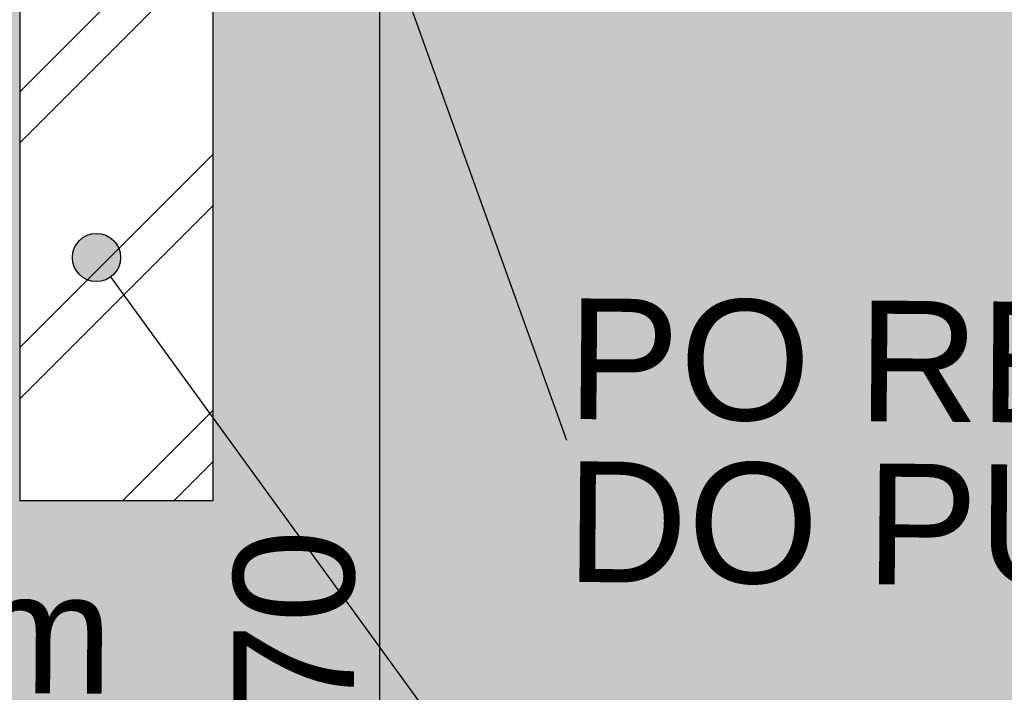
# Model space of a CAD drawing. Header units: millimetres. Extents: x -25478 to 4005, y -8416 to 11348.
# Tile 216 of 256: x 739 to 1759, y -891 to -194. Entities that reach past the tile are written whole.
import ezdxf

# ---------------------------------------------------------------- set-up
doc = ezdxf.new("R2010")
doc.units = ezdxf.units.MM
doc.header["$MEASUREMENT"] = 0
doc.linetypes.add('Wipeout_Contour', pattern=[1000, 0, -1000])
doc.linetypes.add('Čárkovaná M', pattern=[4.5, 2.5, -2])
for name, color, linetype in [('POHLED ZÁPADNÍ_1_Anotace - SP', 7, 'Continuous'), ('POHLED ZÁPADNÍ_1_Konstrukce - nosné', 7, 'Continuous'), ('POHLED ZÁPADNÍ_1_Kóty - SP', 7, 'Continuous'), ('POHLED ZÁPADNÍ_1_Nové_Anotace - SP', 7, 'Continuous'), ('POHLED ZÁPADNÍ_1_Nové_Konstrukce - nosné', 7, 'Continuous'), ('POHLED ZÁPADNÍ_1_Nové_Kóty - SP', 7, 'Continuous'), ('POHLED ZÁPADNÍ_1_Nové_Výplně – Řezové', 7, 'Continuous'), ('POHLED ZÁPADNÍ_1_Situace - terén', 7, 'Continuous'), ('POHLED ZÁPADNÍ_1_Výplně – Řezové', 7, 'Continuous')]:
    doc.layers.add(name, color=color, linetype=linetype)
doc.styles.add('GENEROVANÝ_STYL_1', font='txt')
doc.styles.add('GENEROVANÝ_STYL_2', font='txt')

msp = doc.modelspace()

# ---------------------------------------------------------------- hatches: boundary and pattern name
at = {"layer": 'POHLED ZÁPADNÍ_1_Výplně – Řezové', "linetype": 'Continuous', "lineweight": 0, "true_color": 0x392b0b}
msp.add_hatch(color=38, dxfattribs=at).paths.add_polyline_path([(2226.3, -2550), (2226.3, -41.7), (448, 78.5), (-250.5, 136), (-250.5, -2550)])

# ---------------------------------------------------------------- next in the draw order: wipeouts: each hides what was drawn before it
at = {"color": 254, "linetype": 'Wipeout_Contour', "lineweight": 0, "ltscale": 219704.281392}
msp.add_wipeout([(-18054.6, -3030), (-18054.6, -3518.9), (3805.8, -3518.9), (3805.8, -400.9), (2226.3, -400.9), (2226.3, -39.4), (650.2, 22.9), (648.8, -26.8), (199.5, -26.7), (199.5, -386.7), (-238.7, -386.7), (-228.7, -2180), (-174.7, -2180), (-174.7, -2550), (-982.7, -2550), (-982.7, -2180), (-6687.5, -2180), (-6684.3, -2380), (-7021, -2380), (-7021, -1980), (-9474.9, -10), (-10494.6, -10), (-10494.6, -29.7), (-10494.6, -1020), (-10974.2, -1020), (-10974.2, 380), (-16334.8, 380), (-16334.8, 11.4), (-15099.9, 11.4), (-15136.6, -3030)], dxfattribs=at).dxf.layer = 'POHLED ZÁPADNÍ_1_Situace - terén'

# ---------------------------------------------------------------- next in the draw order: hatches: boundary and pattern name
at = {"layer": 'POHLED ZÁPADNÍ_1_Situace - terén', "linetype": 'Continuous', "lineweight": 13, "true_color": 0xbf7d1a}
h = msp.add_hatch(dxfattribs=at)
h.set_pattern_fill('Zemina_0001', color=32, style=0, pattern_type=2)
h.set_pattern_definition([(45, (0, 0), (-137.8858, 137.8858), []), (45, (-45.96, 45.96), (-275.772, 275.772), []), (45, (-91.92, 91.92), (-275.772, 275.772), []), (135, (-137.886, 137.886), (45.96194, 45.96194), [195, -195])])
h.paths.add_polyline_path([(-18054.6, -3030), (-18054.6, -3518.9), (3805.8, -3518.9), (3805.8, -400.9), (2226.3, -400.9), (2226.3, -39.4), (650.2, 22.9), (648.8, -26.8), (199.5, -26.7), (199.5, -386.7), (-238.7, -386.7), (-228.7, -2180), (-174.7, -2180), (-174.7, -2550), (-982.7, -2550), (-982.7, -2180), (-6687.5, -2180), (-6684.3, -2380), (-7021, -2380), (-7021, -1980), (-9474.9, -10), (-10494.6, -10), (-10494.6, -29.7), (-10494.6, -1020), (-10974.2, -1020), (-10974.2, 380), (-16334.8, 380), (-16334.8, 11.4), (-15099.9, 11.4), (-15136.6, -3030)])

# ---------------------------------------------------------------- next in the draw order: linework, layer by layer
at = {"layer": 'POHLED ZÁPADNÍ_1_Konstrukce - nosné', "color": 8, "linetype": 'Continuous', "lineweight": 13}
msp.add_line((739.2, -613.8), (739.2, -591.8), dxfattribs=at)
at = {"layer": 'POHLED ZÁPADNÍ_1_Nové_Anotace - SP', "color": 1, "linetype": 'Continuous', "lineweight": 25, "flags": 128}
msp.add_lwpolyline([(1042.8, 102.1), (1305.8, -629.3)], dxfattribs=at)
at = {"layer": 'POHLED ZÁPADNÍ_1_Nové_Kóty - SP', "color": 1, "linetype": 'Continuous', "lineweight": 25}
msp.add_line((1112.4, -1980), (1112.4, 90), dxfattribs=at)
at = {"layer": 'POHLED ZÁPADNÍ_1_Situace - terén', "color": 92, "linetype": 'Čárkovaná M', "lineweight": 50, "true_color": 0x00d700}
msp.add_line((770.8, -524.6), (856.5, -524.6), dxfattribs=at)

# ---------------------------------------------------------------- next in the draw order: texts
at = {"layer": 'POHLED ZÁPADNÍ_1_Anotace - SP', "color": 1, "linetype": 'Continuous', "lineweight": 25, "insert": (1305.8, -630.3), "char_height": 125, "width": 2960.809, "attachment_point": 4, "rotation": 359.5788, "line_spacing_factor": 0.81013, "style": 'GENEROVANÝ_STYL_1'}
msp.add_mtext('\\A1;{\\pql;\\fArial|b0|i0|c238|p38;PO REALIZACI PLOŠINY,CHODNÍK DO PŮV. STAVU}', dxfattribs=at)
at = {"layer": 'POHLED ZÁPADNÍ_1_Kóty - SP', "color": 1, "linetype": 'Continuous', "lineweight": 25, "insert": (1087.4, -1158.7), "char_height": 125, "width": 427.429, "attachment_point": 7, "rotation": 90, "style": 'GENEROVANÝ_STYL_2'}
msp.add_mtext('\\A1;{\\pql;\\fArial|b0|i0|c0|p38;2\xa0070}', dxfattribs=at)

# ---------------------------------------------------------------- next in the draw order: wipeouts: each hides what was drawn before it
at = {"color": 254, "linetype": 'Wipeout_Contour', "lineweight": 0, "ltscale": 3881.525121}
msp.add_wipeout([(739.2, -692.3), (939.2, -692.3), (939.2, 140), (739.2, 140)], dxfattribs=at).dxf.layer = 'POHLED ZÁPADNÍ_1_Nové_Výplně – Řezové'

# ---------------------------------------------------------------- next in the draw order: hatches: boundary and pattern name
at = {"layer": 'POHLED ZÁPADNÍ_1_Nové_Anotace - SP', "linetype": 'Continuous', "lineweight": 25}
msp.add_hatch(color=1, dxfattribs=at).paths.add_polyline_path([(793.7, -440.2), (795.6, -449.8), (801, -457.9), (809.1, -463.3), (818.7, -465.2), (828.3, -463.3), (836.4, -457.9), (841.8, -449.8), (843.7, -440.2), (841.8, -430.6), (836.4, -422.5), (828.3, -417.1), (818.7, -415.2), (809.1, -417.1), (801, -422.5), (795.6, -430.6)])
at = {"layer": 'POHLED ZÁPADNÍ_1_Nové_Výplně – Řezové', "linetype": 'Continuous', "lineweight": 20, "true_color": 0xffaaaa}
h = msp.add_hatch(dxfattribs=at)
h.set_pattern_fill('Zdivo___tvárnice_02_0001', color=21, style=0, pattern_type=2)
h.set_pattern_definition([(45, (0, 0), (-132.583, 132.583), []), (45, (-26.52, 26.52), (-132.583, 132.583), [])])
h.paths.add_polyline_path([(739.2, -692.3), (939.2, -692.3), (939.2, 140), (739.2, 140)])

# ---------------------------------------------------------------- next in the draw order: linework, layer by layer
at = {"layer": 'POHLED ZÁPADNÍ_1_Nové_Anotace - SP', "color": 1, "linetype": 'Continuous', "lineweight": 25, "flags": 128}
msp.add_lwpolyline([(833.4, -460.4), (1294.4, -1094.9)], dxfattribs=at)
at = {"layer": 'POHLED ZÁPADNÍ_1_Nové_Anotace - SP', "color": 1, "linetype": 'Continuous', "lineweight": 25}
msp.add_circle((818.7, -440.2), 25, dxfattribs=at)
at = {"layer": 'POHLED ZÁPADNÍ_1_Nové_Konstrukce - nosné', "color": 1, "linetype": 'Continuous', "lineweight": 25}
for p, q in [((739.2, 140), (739.2, -692.3)), ((939.2, 140), (939.2, -692.3)), ((939.2, -692.3), (739.2, -692.3))]:
    msp.add_line(p, q, dxfattribs=at)

# ---------------------------------------------------------------- next in the draw order: texts
at = {"layer": 'POHLED ZÁPADNÍ_1_Anotace - SP', "color": 1, "linetype": 'Continuous', "lineweight": 25, "insert": (-46.3, -727.2), "char_height": 125, "attachment_point": 4, "rotation": 359.5788, "line_spacing_factor": 0.930826, "style": 'GENEROVANÝ_STYL_1'}
msp.add_mtext('\\A1;{\\pql;\\fArial|b0|i0|c238|p38;XPS 200\\P\\pql;\\fArial|b0|i0|c238|p38; TL. \\fArial|b0|i0|c238|p38;2\\fArial|b0|i0|c238|p38;0 mm}', dxfattribs=at)

doc.saveas('drawing.dxf')
